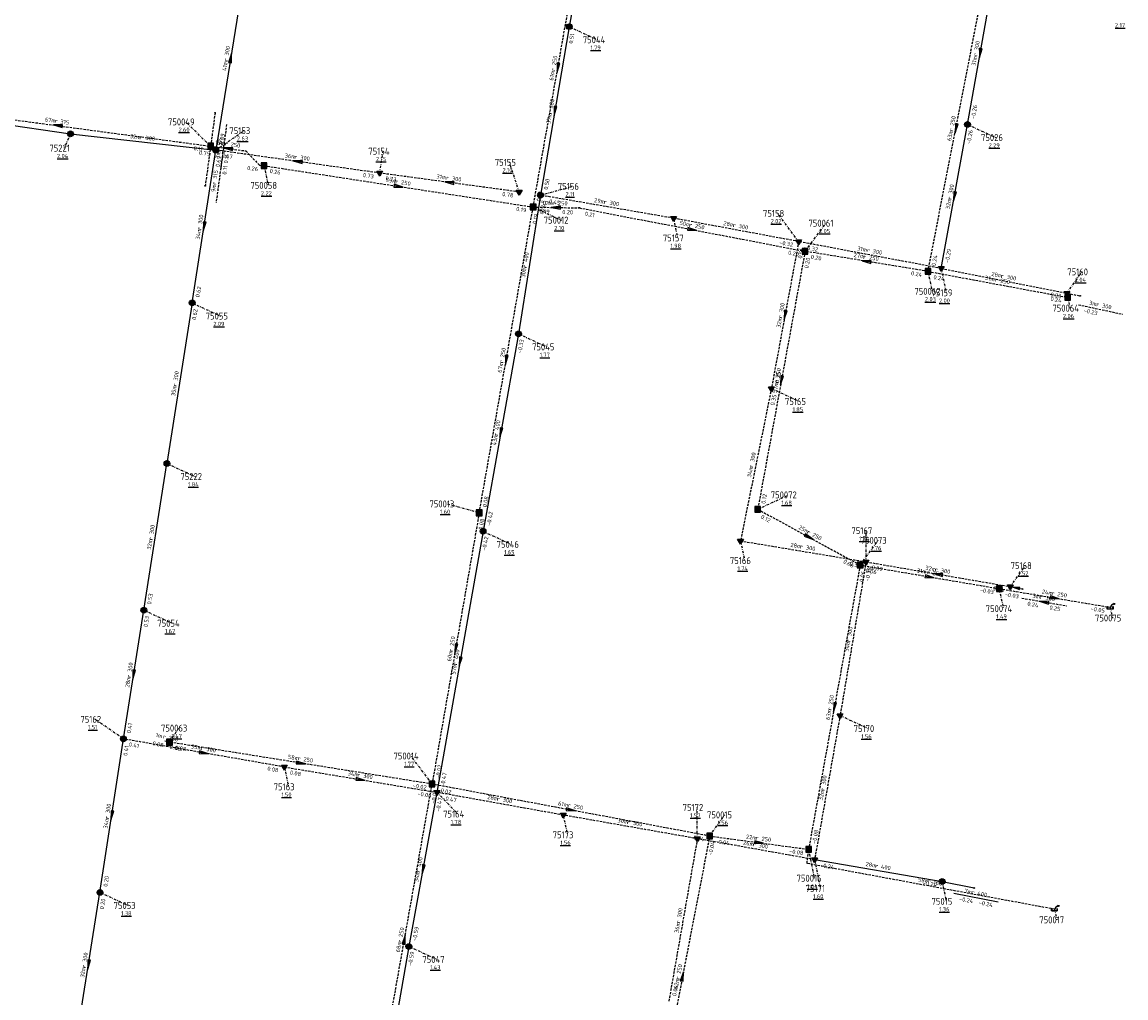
# Model space of a CAD drawing. Extents: x 188323 to 208361, y 565368 to 574910.
# Tile 233 of 256: x 200019 to 200258, y 571757 to 571968. Entities that reach past the tile are written whole.
import ezdxf

# ---------------------------------------------------------------- set-up
doc = ezdxf.new("R2010")
doc.units = 0
doc.linetypes.add('DASHDOT', pattern=[1, 0.5, -0.25, 0, -0.25])
doc.linetypes.add('DASHED', pattern=[0.75, 0.5, -0.25])
doc.layers.get('0').update_dxf_attribs({"linetype": 'CONTINUOUS'})
for name, color, linetype in [('RIO-AFM', 7, 'CONTINUOUS'), ('RIO-BOK', 7, 'CONTINUOUS'), ('RIO-DET', 7, 'CONTINUOUS'), ('RIO-KNP', 7, 'CONTINUOUS'), ('RIO-KNR', 7, 'CONTINUOUS'), ('RIO-LAG_0B', 7, 'CONTINUOUS'), ('RIO-LAG_1B', 7, 'DASHED'), ('RIO-LAG_2B', 7, 'DASHED'), ('RIO-LEN', 7, 'CONTINUOUS'), ('RIO-MVD', 1, 'CONTINUOUS'), ('RIO-VRB', 6, 'DASHDOT'), ('RIO-VRH', 7, 'CONTINUOUS')]:
    doc.layers.add(name, color=color, linetype=linetype)
doc.styles.add('RIO-TXT', font='isocp.shx')

# ---------------------------------------------------------------- blocks, each defined once
blk = doc.blocks.new('L_VHR')
blk.add_lwpolyline([(-0.5, 0), (0.5, 0), (-0.5, 0.15), (-0.5, -0.15), (0.5, 0)])
blk = doc.blocks.new('K_IPR')
blk.add_lwpolyline([(-0.5, -0.5), (0.5, -0.5), (0.5, 0.5), (-0.5, 0.5)], close=True)
blk.add_solid([(-0.5, 0.5), (0.5, 0.5), (-0.5, -0.5), (0.5, -0.5)])
at = {"style": 'RIO-TXT', "flags": 1}
blk.add_attdef('KNOOPNAAM', (2, 2), '', height=1, dxfattribs=at)
blk = doc.blocks.new('K_UTB')
blk.add_lwpolyline([(0.5, 0.15), (0.5, -0.3), (-0.5, -0.3), (-0.5, 0.15), (-0.45, 0.15), (-0.45, -0.25), (0, -0.25), (0.45, -0.25), (0.45, 0.15)], close=True)
blk.add_lwpolyline([(0.85, 0.6), (0.55, 0.65), (0.614828, 0.459583), (0.850842, 0.598937)])
blk.add_arc((0.85, -0.25), 0.85, 90, 180)
at = {"style": 'RIO-TXT', "flags": 1}
blk.add_attdef('KNOOPNAAM', (2, 2), '', height=1, dxfattribs=at)
blk = doc.blocks.new('K_FIC')
blk.add_circle((0, 0), 0.0625)
at = {"style": 'RIO-TXT', "flags": 1}
blk.add_attdef('KNOOPNAAM', (2, 2), '', height=1, dxfattribs=at)
blk = doc.blocks.new('K_IPG')
blk.add_circle((0, 0), 0.5)
for points in [[(0, 0), (-0.5, 0), (-0.433013, 0.25)], [(0, 0), (-0.433013, -0.25), (-0.5, 0)], [(0, 0), (-0.433013, 0.25), (-0.25, 0.433013)], [(0, 0), (-0.25, -0.433013), (-0.433013, -0.25)], [(0, 0), (-0.25, 0.433013), (0, 0.5)], [(0, 0), (0, -0.5), (-0.25, -0.433013)], [(0, 0), (0, 0.5), (0.25, 0.433013)], [(0, 0), (0.25, 0.433013), (0.433013, 0.25)], [(0, 0), (0.433013, 0.25), (0.5, 0)], [(0, 0), (0.5, 0), (0.433013, -0.25)], [(0, 0), (0.433013, -0.25), (0.25, -0.433013)], [(0, 0), (0.25, -0.433013), (0, -0.5)]]:
    blk.add_solid(points)
at = {"style": 'RIO-TXT', "flags": 1}
blk.add_attdef('KNOOPNAAM', (2, 2), '', height=1, dxfattribs=at)
blk = doc.blocks.new('K_IPD')
blk.add_lwpolyline([(-0.496027, 0.307994), (0.503973, 0.307994), (0.003973, -0.558031)], close=True)
blk.add_solid([(-0.496027, 0.307994), (0.503973, 0.307994), (0.003973, -0.558031)])
at = {"style": 'RIO-TXT', "flags": 1}
blk.add_attdef('KNOOPNAAM', (2, 2), '', height=1, dxfattribs=at)
blk = doc.blocks.new('1086_06______750050____750049_')
at = {"layer": 'RIO-LAG_1B'}
blk.add_line((0, 0), (-1.303, -9.735), dxfattribs=at)
at = {"layer": 'RIO-AFM', "style": 'RIO-TXT'}
blk.add_text('r 315', height=0.9, rotation=442.3503, dxfattribs=at).set_placement((-1.2916, -5.8719))
at = {"layer": 'RIO-BOK', "style": 'RIO-TXT'}
blk.add_text('0.11', height=0.9, rotation=442.3503, dxfattribs=at).set_placement((0.2699, -8.5328))
at = {"layer": 'RIO-LEN', "style": 'RIO-TXT'}
blk.add_text('7m', height=0.9, rotation=442.3503, dxfattribs=at).set_placement((-1.506, -7.4777))
blk = doc.blocks.new('1087_06______750049____750051_')
at = {"layer": 'RIO-LAG_1B'}
blk.add_line((0, 0), (-1.307, -9.734), dxfattribs=at)
at = {"layer": 'RIO-AFM', "style": 'RIO-TXT'}
blk.add_text('r 315', height=0.9, rotation=442.3274, dxfattribs=at).set_placement((-1.2941, -5.8709))
at = {"layer": 'RIO-BOK', "style": 'RIO-TXT'}
blk.add_text('0.11', height=0.9, rotation=442.3274, dxfattribs=at).set_placement((0.9117, -3.7145))
at = {"layer": 'RIO-LEN', "style": 'RIO-TXT'}
blk.add_text('9m', height=0.9, rotation=442.3274, dxfattribs=at).set_placement((-1.5091, -7.4766))
blk = doc.blocks.new('1111_06______75015_____75285_')
at = {"layer": 'RIO-LAG_0B'}
blk.add_line((0, 0), (9.636, -1.894), dxfattribs=at)
at = {"layer": 'RIO-AFM', "style": 'RIO-TXT'}
blk.add_text('r 400', height=0.9, rotation=348.8498, dxfattribs=at).set_placement((3.8546, -0.2477))
at = {"layer": 'RIO-BOK', "style": 'RIO-TXT'}
for p in [(1.1036, -1.6436), (5.3426, -2.4764)]:
    blk.add_text('-0.24', height=0.9, rotation=348.8498, dxfattribs=at).set_placement(p)
at = {"layer": 'RIO-LEN', "style": 'RIO-TXT'}
blk.add_text('7m', height=0.9, rotation=348.8498, dxfattribs=at).set_placement((2.265, 0.0646))
blk = doc.blocks.new('1123_06______75160_____75161_')
at = {"layer": 'RIO-LAG_2B'}
blk.add_line((0, 0), (9.603, -2.054), dxfattribs=at)
at = {"layer": 'RIO-AFM', "style": 'RIO-TXT'}
blk.add_text('r 300', height=0.9, rotation=347.8929, dxfattribs=at).set_placement((3.8499, -0.3121))
at = {"layer": 'RIO-BOK', "style": 'RIO-TXT'}
blk.add_text('-0.23', height=0.9, rotation=347.8929, dxfattribs=at).set_placement((1.076, -1.6618))
at = {"layer": 'RIO-LEN', "style": 'RIO-TXT'}
blk.add_text('3m', height=0.9, rotation=347.8929, dxfattribs=at).set_placement((2.2658, 0.0267))
blk = doc.blocks.new('1124_06______75168_____75169_')
at = {"layer": 'RIO-LAG_2B'}
blk.add_line((0, 0), (9.68, -1.656), dxfattribs=at)
at = {"layer": 'RIO-VRH', "xscale": 2, "yscale": 2, "zscale": 2, "rotation": 530.2615}
blk.add_blockref('L_VHR', (4.84, -0.828), dxfattribs=at)
at = {"layer": 'RIO-AFM', "style": 'RIO-TXT'}
blk.add_text('r 300', height=0.9, rotation=350.2615, dxfattribs=at).set_placement((3.8596, -0.1527))
at = {"layer": 'RIO-BOK', "style": 'RIO-TXT'}
for s, p in [('0.24', (1.1438, -1.6159)), ('0.25', (5.9343, -2.435))]:
    blk.add_text(s, height=0.9, rotation=350.2615, dxfattribs=at).set_placement(p)
at = {"layer": 'RIO-LEN', "style": 'RIO-TXT'}
blk.add_text('3m', height=0.9, rotation=350.2615, dxfattribs=at).set_placement((2.2627, 0.1204))

msp = doc.modelspace()

# ---------------------------------------------------------------- linework, layer by layer
at = {"layer": 'RIO-LAG_0B'}
for p, q in [((200145.904, 572013.824), (200137.504, 571967.104)), ((200067.296, 571980.288), (200060.816, 571940.352)), ((200223.904, 571945.92), (200229.408, 571976.896)), ((200137.504, 571967.104), (200131.248, 571930.56)), ((199994.704, 571948.928), (200029.296, 571943.872)), ((200218.208, 571914.688), (200223.904, 571945.92)), ((200029.296, 571943.872), (200060.816, 571940.352)), ((200055.696, 571907.2), (200060.816, 571940.352)), ((200131.248, 571930.56), (200126.496, 571900.48)), ((200055.696, 571907.2), (200050.208, 571872.384)), ((200126.496, 571900.48), (200118.8, 571857.728)), ((200045.2, 571840.576), (200050.208, 571872.384)), ((200118.8, 571857.728), (200108.784, 571801.088)), ((200040.768, 571812.672), (200045.2, 571840.576)), ((200035.696, 571779.392), (200040.768, 571812.672)), ((200108.784, 571801.088), (200102.704, 571767.68)), ((200190.736, 571786.496), (200218.416, 571781.76)), ((200218.416, 571781.76), (200225.36, 571780.352)), ((200030.704, 571748.096), (200035.696, 571779.392)), ((200102.704, 571767.68), (200097.2, 571736.384))]:
    msp.add_line(p, q, dxfattribs=at)
at = {"layer": 'RIO-LAG_1B'}
for p, q in [((200129.664, 571928), (200140.384, 571988.416)), ((200215.328, 571914.048), (200227.44, 571976.128)), ((199993.44, 571950.08), (200059.696, 571941.184)), ((200060.656, 571948.416), (200059.696, 571941.184)), ((200059.696, 571941.184), (200058.528, 571932.608)), ((200071.28, 571936.96), (200129.664, 571928)), ((200117.968, 571861.696), (200129.664, 571928)), ((200129.664, 571928), (200139.568, 571927.808)), ((200139.696, 571927.808), (200188.672, 571918.4)), ((200188.672, 571918.4), (200178.4, 571862.464)), ((200215.328, 571914.048), (200188.672, 571918.4)), ((200215.328, 571914.048), (200245.616, 571908.416)), ((200178.4, 571862.464), (200200.624, 571850.368)), ((200117.968, 571861.696), (200107.744, 571802.88)), ((200200.624, 571850.368), (200189.424, 571788.736)), ((200200.624, 571850.368), (200230.8, 571845.248)), ((200230.8, 571845.248), (200254.864, 571841.216)), ((200050.784, 571811.968), (200049.728, 571812.16)), ((200107.744, 571802.88), (200050.784, 571811.968)), ((200095.76, 571735.488), (200107.744, 571802.88)), ((200167.968, 571791.616), (200107.744, 571802.88)), ((200167.968, 571791.616), (200156.208, 571730.752)), ((200167.968, 571791.616), (200189.424, 571788.736))]:
    msp.add_line(p, q, dxfattribs=at)
for points in [[(200059.696, 571941.184), (200067.328, 571940.16), (200070.288, 571937.088), (200071.28, 571936.96)], [(200242.768, 571775.744), (200189.088, 571785.664), (200189.424, 571788.736)]]:
    msp.add_lwpolyline(points, dxfattribs=at)
at = {"layer": 'RIO-LAG_2B'}
for p, q in [((200096.384, 571935.36), (200060.816, 571940.352)), ((200126.624, 571931.264), (200096.384, 571935.36)), ((200160.128, 571925.568), (200131.248, 571930.56)), ((200187.28, 571920.512), (200160.128, 571925.568)), ((200187.28, 571920.512), (200181.36, 571888.64)), ((200218.208, 571914.688), (200187.28, 571920.512)), ((200218.208, 571914.688), (200245.472, 571909.312)), ((200245.472, 571909.312), (200248.352, 571908.736)), ((200181.36, 571888.64), (200174.656, 571855.616)), ((200174.656, 571855.616), (200201.904, 571851.072)), ((200201.904, 571851.072), (200196.256, 571817.728)), ((200201.904, 571851.072), (200233.184, 571845.696)), ((200233.184, 571845.696), (200235.872, 571845.184)), ((200196.256, 571817.728), (200190.736, 571786.496)), ((200075.696, 571806.592), (200040.768, 571812.672)), ((200075.696, 571806.592), (200108.784, 571801.088)), ((200136.208, 571796.16), (200108.784, 571801.088)), ((200165.296, 571791.04), (200136.208, 571796.16)), ((200165.296, 571791.04), (200159.088, 571755.712)), ((200190.736, 571786.496), (200165.296, 571791.04))]:
    msp.add_line(p, q, dxfattribs=at)
at = {"layer": 'RIO-VRB'}
for p, q in [((200137.5, 571967.1), (200143.6269, 571964.2622)), ((200059.69, 571941.21), (200054.2691, 571946.4564)), ((200223.9, 571945.9), (200230.0269, 571943.0622)), ((200029.3, 571943.9), (200027.908, 571940.7701)), ((200060.82, 571940.32), (200066.9469, 571944.5578)), ((200096.39, 571935.38), (200097.0971, 571940.0932)), ((200071.28, 571936.98), (200072.1606, 571932.682)), ((200126.63, 571931.28), (200124.5511, 571937.6882)), ((200131.25, 571930.55), (200138.2175, 571932.4787)), ((200129.66, 571927.99), (200135.7869, 571925.1522)), ((200187.28, 571920.51), (200182.731, 571926.6287)), ((200160.12, 571925.59), (200161.0006, 571921.292)), ((200188.68, 571918.38), (200193.2272, 571924.5002)), ((200218.21, 571914.69), (200219.2641, 571909.4071)), ((200215.33, 571914.02), (200216.2106, 571909.722)), ((200245.47, 571909.34), (200248.7318, 571913.928)), ((200245.62, 571908.4), (200246.1535, 571906.0716)), ((200055.7, 571907.2), (200061.8269, 571904.3622)), ((200126.5, 571900.5), (200132.6269, 571897.6622)), ((200181.36, 571888.67), (200187.4869, 571885.8322)), ((200050.2, 571872.4), (200056.3269, 571869.5622)), ((200178.4, 571862.46), (200185.0482, 571865.58)), ((200117.97, 571861.7), (200111.0021, 571863.6265)), ((200118.8, 571857.7), (200124.9269, 571854.8622)), ((200201.91, 571851.05), (200201.909, 571857.825)), ((200174.66, 571855.64), (200175.5406, 571851.342)), ((200200.63, 571850.38), (200204.5345, 571855.7341)), ((200233.19, 571845.67), (200236.4518, 571850.258)), ((200230.8, 571845.22), (200231.6806, 571840.922)), ((200045.2, 571840.6), (200051.3269, 571837.7622)), ((200254.86, 571841.21), (200255.3935, 571838.8816)), ((200040.76, 571812.69), (200034.6319, 571816.9259)), ((200196.26, 571817.76), (200202.3869, 571814.9222)), ((200050.79, 571811.96), (200052.7664, 571815.0158)), ((200107.75, 571802.85), (200103.201, 571808.9687)), ((200075.69, 571806.58), (200076.5706, 571802.282)), ((200108.79, 571801.1), (200113.3372, 571796.3798)), ((200165.29, 571791.04), (200165.289, 571797.815)), ((200136.21, 571796.17), (200137.0906, 571791.872)), ((200167.96, 571791.61), (200171.2218, 571796.198)), ((200189.42, 571788.73), (200190.6476, 571782.4623)), ((200190.74, 571786.52), (200191.9676, 571780.2523)), ((200218.41, 571781.75), (200219.2906, 571777.452)), ((200035.7, 571779.4), (200041.8269, 571776.5622)), ((200242.77, 571775.77), (200243.3035, 571773.4416)), ((200102.7, 571767.7), (200108.8269, 571764.8622))]:
    msp.add_line(p, q, dxfattribs=at)

# ---------------------------------------------------------------- block references
at = {"layer": 'RIO-DET'}
for name, p in [('1086_06______750050____750049_', (200063.168, 571945.92)), ('1087_06______750049____750051_', (200062.192, 571938.688)), ('1123_06______75160_____75161_', (200247.968, 571906.816)), ('1124_06______75168_____75169_', (200235.696, 571843.2)), ('1111_06______75015_____75285_', (200220.912, 571779.264))]:
    msp.add_blockref(name, p, dxfattribs=at)
at = {"layer": 'RIO-KNP', "xscale": 1.25, "yscale": 1.25, "zscale": 1.25}
for name, p in [('K_IPG', (200137.504, 571967.104)), ('K_FIC', (200060.656, 571948.416)), ('K_IPG', (200223.904, 571945.92)), ('K_IPG', (200029.296, 571943.872)), ('K_IPR', (200059.696, 571941.184)), ('K_IPG', (200060.816, 571940.352)), ('K_IPR', (200071.28, 571936.96)), ('K_IPD', (200096.384, 571935.36)), ('K_FIC', (200058.528, 571932.608)), ('K_IPD', (200126.624, 571931.264)), ('K_IPG', (200131.248, 571930.56)), ('K_IPR', (200129.664, 571928)), ('K_FIC', (200139.568, 571927.808)), ('K_FIC', (200139.696, 571927.808)), ('K_IPD', (200160.128, 571925.568)), ('K_IPD', (200187.28, 571920.512)), ('K_IPR', (200188.672, 571918.4)), ('K_IPR', (200215.328, 571914.048)), ('K_IPD', (200218.208, 571914.688)), ('K_IPG', (200055.696, 571907.2)), ('K_IPD', (200245.472, 571909.312)), ('K_IPR', (200245.616, 571908.416)), ('K_FIC', (200248.352, 571908.736)), ('K_IPG', (200126.496, 571900.48)), ('K_IPD', (200181.36, 571888.64)), ('K_IPG', (200050.208, 571872.384)), ('K_IPR', (200117.968, 571861.696)), ('K_IPR', (200178.4, 571862.464)), ('K_IPG', (200118.8, 571857.728)), ('K_IPD', (200174.656, 571855.616)), ('K_IPR', (200200.624, 571850.368)), ('K_IPD', (200201.904, 571851.072)), ('K_IPR', (200230.8, 571845.248)), ('K_IPD', (200233.184, 571845.696)), ('K_FIC', (200235.872, 571845.184)), ('K_IPG', (200045.2, 571840.576)), ('K_UTB', (200254.864, 571841.216)), ('K_IPD', (200196.256, 571817.728)), ('K_IPG', (200040.768, 571812.672)), ('K_IPR', (200050.784, 571811.968)), ('K_IPD', (200075.696, 571806.592)), ('K_IPR', (200107.744, 571802.88)), ('K_IPD', (200108.784, 571801.088)), ('K_IPD', (200136.208, 571796.16)), ('K_IPD', (200165.296, 571791.04)), ('K_IPR', (200167.968, 571791.616)), ('K_IPR', (200189.424, 571788.736)), ('K_IPD', (200190.736, 571786.496)), ('K_IPG', (200218.416, 571781.76)), ('K_FIC', (200225.36, 571780.352)), ('K_IPG', (200035.696, 571779.392)), ('K_UTB', (200242.768, 571775.744)), ('K_IPG', (200102.704, 571767.68))]:
    msp.add_blockref(name, p, dxfattribs=at)
at = {"layer": 'RIO-VRH'}
for p, xscale, yscale, zscale, rotation in [((200226.65, 571961.4), 2, 2, 2, 259.9312), ((200064.06, 571960.31), 2, 2, 2, 440.7853), ((200135.02, 571958.19), 2, 2, 2, 259.9277), ((200134.375, 571948.825), 2, 2, 2, 260.2883), ((200026.565, 571945.66), 2, 2, 2, 532.3495), ((200221.385, 571945.07), 2, 2, 2, 258.9574), ((200063.505, 571940.695), 2, 2, 2, 532.3127), ((200078.605, 571937.85), 2, 2, 2, 172.0941), ((200111.51, 571933.33), 2, 2, 2, 172.2796), ((200100.47, 571932.485), 2, 2, 2, 351.2466), ((200221.055, 571930.295), 2, 2, 2, 259.6597), ((200134.615, 571927.89), 2, 2, 2, 538.844), ((200058.26, 571923.76), 2, 2, 2, 261.204), ((200164.19, 571923.085), 2, 2, 2, 349.126), ((200202.005, 571916.2), 2, 2, 2, 170.7095), ((200184.32, 571904.59), 2, 2, 2, 259.4593), ((200123.815, 571894.845), 2, 2, 2, 259.9908), ((200183.54, 571890.42), 2, 2, 2, 259.5754), ((200122.65, 571879.1), 2, 2, 2, 259.7932), ((200189.515, 571856.42), 2, 2, 2, 331.4828), ((200215.715, 571847.8), 2, 2, 2, 350.2955), ((200217.55, 571848.36), 2, 2, 2, 530.2419), ((200234.53, 571845.44), 1.468, 1.468, 1.468, 530.2615), ((200242.83, 571843.215), 2, 2, 2, 350.5386), ((200112.86, 571832.275), 2, 2, 2, 260.1401), ((200113.795, 571829.4), 2, 2, 2, 259.9626), ((200042.98, 571826.645), 2, 2, 2, 260.9528), ((200195.025, 571819.555), 2, 2, 2, 259.6863), ((200058.225, 571809.635), 2, 2, 2, 350.0791), ((200079.27, 571807.405), 2, 2, 2, 350.9142), ((200092.24, 571803.84), 2, 2, 2, 350.6004), ((200137.855, 571797.23), 2, 2, 2, 349.4268), ((200038.23, 571796.045), 2, 2, 2, 261.3491), ((200178.69, 571790.17), 2, 2, 2, 352.3572), ((200105.745, 571784.4), 2, 2, 2, 259.6584), ((200101.755, 571769.17), 2, 2, 2, 79.8991), ((200033.2, 571763.75), 2, 2, 2, 260.9158), ((200162.085, 571761.175), 2, 2, 2, 439.0663)]:
    msp.add_blockref('L_VHR', p, dxfattribs=dict(at, xscale=xscale, yscale=yscale, zscale=zscale, rotation=rotation))

# ---------------------------------------------------------------- texts
at = {"layer": 'RIO-AFM', "style": 'RIO-TXT'}
for s, rotation, p in [('r 300', 440.7853, (200063.4246, 571959.5918)), ('r 300', 79.9313, (200226.0162, 571960.6898)), ('r 250', 79.9277, (200134.3861, 571957.4795)), ('r 300', 440.2883, (200133.7345, 571948.1123)), ('r 315', 352.3495, (200025.8312, 571946.2839)), ('r 250', 78.9574, (200220.7392, 571944.3704)), ('r 300', 353.5208, (200044.3121, 571942.7078)), ('r 250', 352.3127, (200062.7691, 571941.3008)), ('r 300', 352.0941, (200077.8725, 571938.4675)), ('r 250', 351.2466, (200099.748, 571933.1205)), ('r 300', 352.2796, (200110.7752, 571933.9434)), ('r 300', 79.6597, (200220.4178, 571929.5877)), ('r 250', 358.844, (200133.8151, 571928.4089)), ('r 300', 350.2525, (200144.9721, 571928.7087)), ('r 300', 81.2041, (200057.6421, 571923.0358)), ('r 250', 349.126, (200163.4912, 571923.744)), ('r 300', 349.4069, (200172.9965, 571923.6986)), ('r 400', 441.0094, (200128.2456, 571914.8041)), ('r 250', 350.7095, (200201.2873, 571916.8322)), ('r 300', 349.3445, (200202.0425, 571918.2506)), ('r 250', 349.4899, (200229.7708, 571911.8586)), ('r 300', 348.8975, (200231.1428, 571912.6698)), ('r 300', 439.4593, (200183.6707, 571903.8863)), ('r 250', 79.9909, (200123.1819, 571894.1338)), ('r 300', 441.0107, (200052.3191, 571889.0789)), ('r 250', 439.5754, (200182.8845, 571889.7167)), ('r 400', 439.7932, (200122.0014, 571878.3934)), ('r 300', 438.5255, (200177.3489, 571871.462)), ('r 300', 81.0562, (200047.0802, 571855.7772)), ('r 250', 331.4828, (200189.0453, 571857.2528)), ('r 300', 350.4398, (200187.57, 571853.9808)), ('r 250', 350.2955, (200215.0022, 571848.4385)), ('r 300', 350.2419, (200216.8377, 571848.9995)), ('r 250', 350.5386, (200242.1137, 571843.8486)), ('r 300', 440.3594, (200198.4464, 571833.6915)), ('r 250', 440.1401, (200112.2105, 571831.565)), ('r 400', 439.9626, (200113.1441, 571828.6921)), ('r 300', 80.9528, (200042.3589, 571825.9232)), ('r 250', 439.6863, (200194.369, 571818.8503)), ('r 250', 347.8699, (200049.3037, 571812.7906)), ('r 300', 350.0791, (200057.5147, 571810.2777)), ('r 250', 350.9142, (200078.5512, 571808.0443)), ('r 300', 350.6004, (200091.5237, 571804.4757)), ('r 300', 439.9714, (200192.8572, 571801.4303)), ('r 300', 349.8084, (200121.7922, 571799.2787)), ('r 300', 81.3491, (200037.6139, 571795.3192)), ('r 250', 349.4268, (200137.1537, 571797.8888)), ('r 300', 349.9964, (200150.0405, 571794.2469)), ('r 300', 349.9301, (200177.3059, 571789.4216)), ('r 250', 352.3572, (200177.9541, 571790.7796)), ('r 400', 439.6584, (200105.0976, 571783.6941)), ('r 400', 350.22, (200203.8628, 571784.7737)), ('r 160', 349.5516, (200215.2268, 571781.3752)), ('r 300', 440.0358, (200161.5468, 571772.6703)), ('r 250', 79.8991, (200101.1207, 571768.4599)), ('r 300', 80.9158, (200032.5784, 571763.0287)), ('r 250', 439.0663, (200161.4216, 571760.4775))]:
    msp.add_text(s, height=0.9, rotation=rotation, dxfattribs=at).set_placement(p)
at = {"layer": 'RIO-BOK', "style": 'RIO-TXT'}
for s, rotation, p in [('0.51', 440.2883, (200138.259, 571963.3587)), ('-0.26', 79.9313, (200225.523, 571947.0337)), ('0.69', 440.7853, (200062.4252, 571941.4788)), ('-0.26', 79.6597, (200224.5418, 571941.6147)), ('0.11', 352.3495, (200055.9811, 571940.3361)), ('0.79', 353.5208, (200057.1268, 571939.3484)), ('0.69', 81.2041, (200061.6596, 571936.5873)), ('0.11', 352.3127, (200060.8909, 571939.6361)), ('0.67', 352.0941, (200062.0149, 571938.7415)), ('0.26', 352.5199, (200067.568, 571936.0538)), ('0.26', 351.2466, (200072.4514, 571935.384)), ('0.73', 352.0941, (200092.6743, 571934.5033)), ('0.73', 352.2796, (200097.59, 571933.8054)), ('0.50', 440.2883, (200132.8652, 571931.6948)), ('0.78', 352.2796, (200122.9165, 571930.3879)), ('0.19', 79.9277, (200131.2831, 571929.1236)), ('-0.45', 441.0094, (200131.9763, 571926.2849)), ('-0.45', 350.2525, (200132.3935, 571928.9339)), ('0.19', 351.2466, (200125.9343, 571927.1828)), ('0.19', 79.9909, (200130.4203, 571924.2399)), ('0.19', 358.844, (200131.0321, 571926.5629)), ('0.20', 358.844, (200135.9832, 571926.4661)), ('0.21', 349.126, (200140.8115, 571926.1518)), ('-0.32', 349.4069, (200182.9949, 571919.9024)), ('-0.32', 349.3445, (200188.3978, 571918.876)), ('0.20', 349.126, (200184.9253, 571917.7056)), ('0.51', 439.4593, (200187.9877, 571916.7574)), ('0.20', 439.5754, (200189.3801, 571914.6322)), ('0.20', 350.7095, (200189.8364, 571916.7731)), ('0.24', 78.9574, (200216.972, 571915.1259)), ('-0.29', 79.6597, (200219.8384, 571915.816)), ('0.24', 350.7095, (200211.5934, 571913.2278)), ('0.24', 349.4899, (200216.4519, 571912.3888)), ('0.62', 81.2041, (200057.2974, 571908.3695)), ('-0.23', 348.8975, (200241.1806, 571908.7704)), ('0.24', 349.4899, (200241.8672, 571907.69)), ('0.62', 441.0107, (200056.5072, 571903.4679)), ('-0.33', 439.7932, (200127.1274, 571896.2218)), ('0.35', 439.4593, (200182.9916, 571889.7913)), ('0.35', 438.5255, (200182.0056, 571884.9065)), ('0.08', 79.9909, (200119.5918, 571862.8354)), ('0.12', 439.5754, (200180.0293, 571863.5846)), ('0.08', 440.1401, (200118.7051, 571857.9589)), ('-0.42', 439.7932, (200120.425, 571858.8308)), ('0.12', 331.4828, (200178.9627, 571860.5619)), ('-0.42', 439.9626, (200119.4313, 571853.425)), ('0.06', 331.4828, (200196.8406, 571850.8616)), ('-0.38', 350.4398, (200197.6367, 571850.3652)), ('0.09', 350.2419, (200203.0532, 571849.4337)), ('0.06', 439.6863, (200201.3337, 571846.6334)), ('-0.38', 440.3594, (200202.5858, 571846.7773)), ('0.06', 350.2955, (200201.7748, 571848.7648)), ('-0.03', 350.2955, (200226.5261, 571844.5477)), ('0.24', 350.2419, (200229.4476, 571844.9112)), ('0.53', 81.0562, (200046.8004, 571841.7653)), ('-0.03', 350.5386, (200231.9516, 571843.6097)), ('-0.05', 350.5386, (200250.5875, 571840.5158)), ('0.53', 80.9528, (200046.0231, 571836.8631)), ('0.41', 80.9528, (200042.3625, 571813.8524)), ('0.41', 350.0791, (200041.8986, 571811.0705)), ('0.08', 347.8699, (200047.0152, 571811.3378)), ('0.41', 81.3491, (200041.609, 571808.9595)), ('0.08', 347.8699, (200050.7954, 571810.5278)), ('0.08', 350.9142, (200051.9521, 571810.3572)), ('-0.02', 440.1401, (200109.3681, 571803.9906)), ('0.08', 350.0791, (200071.9458, 571805.8342)), ('0.08', 350.6004, (200076.8433, 571804.9709)), ('-0.47', 439.9626, (200110.4117, 571802.2356)), ('-0.02', 350.9142, (200103.4855, 571802.1487)), ('-0.02', 349.4268, (200108.8701, 571801.2176)), ('-0.06', 350.6004, (200104.5195, 571800.4069)), ('-0.02', 79.8991, (200108.4097, 571798.5671)), ('-0.47', 439.6584, (200109.4132, 571796.8188)), ('-0.47', 349.8084, (200109.921, 571799.4751)), ('-0.08', 439.6863, (200191.0471, 571789.8578)), ('-0.04', 349.4268, (200163.6799, 571791.0217)), ('-0.04', 439.0663, (200168.5215, 571787.3259)), ('-0.04', 352.3572, (200169.1621, 571790.037)), ('-0.08', 352.3572, (200185.172, 571787.8988)), ('-0.24', 350.22, (200191.8826, 571784.9033)), ('0.20', 81.3491, (200037.2944, 571780.5735)), ('-0.24', 350.22, (200214.1349, 571781.0818)), ('0.20', 80.9158, (200036.5207, 571775.6627)), ('-0.59', 439.6584, (200104.3277, 571768.827)), ('-0.59', 440.0257, (200103.352, 571763.4227)), ('0.04', 440.0358, (200160.7102, 571756.8577))]:
    msp.add_text(s, height=0.9, rotation=rotation, dxfattribs=at).set_placement(p)
at = {"layer": 'RIO-KNR', "style": 'RIO-TXT'}
for s, p in [('75044', (200140.4394, 571963.5122)), ('750049', (200050.4441, 571945.7064)), ('75153', (200063.7594, 571943.8078)), ('75026', (200226.8394, 571942.3122)), ('75221', (200024.7205, 571940.0201)), ('75154', (200093.9096, 571939.3432)), ('75155', (200121.3636, 571936.9382)), ('750058', (200068.3356, 571931.932)), ('75156', (200135.03, 571931.7287)), ('75158', (200179.5435, 571925.8787)), ('750012', (200131.9619, 571924.4022)), ('750061', (200189.4022, 571923.7502)), ('75157', (200157.8131, 571920.542)), ('75160', (200245.5443, 571913.178)), ('750062', (200212.3856, 571908.972)), ('75159', (200216.0766, 571908.6571)), ('75055', (200058.6394, 571903.6122)), ('750064', (200242.3285, 571905.3216)), ('75045', (200129.4394, 571896.9122)), ('75165', (200184.2994, 571885.0822)), ('75222', (200053.1394, 571868.8122)), ('750013', (200107.1771, 571862.8765)), ('750072', (200181.2232, 571864.83)), ('75167', (200198.7215, 571857.075)), ('75046', (200121.7394, 571854.1122)), ('750073', (200200.7095, 571854.9841)), ('75166', (200172.3531, 571850.592)), ('75168', (200233.2643, 571849.508)), ('750074', (200227.8556, 571840.172)), ('75054', (200048.1394, 571837.0122)), ('750075', (200251.5685, 571838.1316)), ('75162', (200031.4444, 571816.1759)), ('750063', (200048.9414, 571814.2658)), ('75170', (200199.1994, 571814.1722)), ('750014', (200099.376, 571808.2187)), ('75163', (200073.3831, 571801.532)), ('75172', (200162.1015, 571797.065)), ('75164', (200110.1497, 571795.6298)), ('750015', (200167.3968, 571795.448)), ('75173', (200133.9031, 571791.122)), ('750016', (200186.8226, 571781.7123)), ('75171', (200188.7801, 571779.5023)), ('75015', (200216.1031, 571776.702)), ('75053', (200038.6394, 571775.8122)), ('750017', (200239.4785, 571772.6916)), ('75047', (200105.6394, 571764.1122))]:
    msp.add_text(s, height=1.5, dxfattribs=at).set_placement(p)
at = {"layer": 'RIO-LEN', "style": 'RIO-TXT'}
for s, rotation, p in [('31m', 79.9313, (200225.6389, 571958.563)), ('41m', 440.7853, (200063.0804, 571957.4594)), ('61m', 79.9277, (200134.0086, 571955.3527)), ('37m', 440.2883, (200133.3717, 571945.9829)), ('67m', 352.3495, (200023.6903, 571946.5702)), ('32m', 353.5208, (200042.1658, 571942.9502)), ('63m', 78.9574, (200220.3257, 571942.2503)), ('13m', 352.3127, (200060.6283, 571941.5884)), ('36m', 352.0941, (200075.7329, 571938.7633)), ('59m', 351.2466, (200097.613, 571933.4479)), ('31m', 352.2796, (200108.6346, 571934.2323)), ('10m', 358.844, (200131.6555, 571928.4511)), ('29m', 350.2525, (200142.8431, 571929.0731)), ('32m', 79.6597, (200220.0304, 571927.4627)), ('50m', 349.126, (200161.3697, 571924.1502)), ('28m', 349.4069, (200170.8731, 571924.0944)), ('34m', 81.2041, (200057.3121, 571920.9011)), ('31m', 349.3445, (200199.9195, 571918.6487)), ('27m', 350.7095, (200199.1554, 571917.1796)), ('30m', 441.0094, (200127.9097, 571912.6704)), ('31m', 349.4899, (200227.6468, 571912.2513)), ('28m', 348.8975, (200229.023, 571913.0845)), ('32m', 439.4593, (200183.2772, 571901.7624)), ('67m', 79.9909, (200122.8067, 571892.0066)), ('35m', 441.0107, (200051.9832, 571886.9452)), ('57m', 439.5754, (200182.4953, 571887.592)), ('43m', 439.7932, (200121.6203, 571876.2673)), ('34m', 438.5255, (200176.9208, 571869.3449)), ('25m', 331.4828, (200187.1468, 571858.283)), ('32m', 81.0562, (200046.7447, 571853.6434)), ('28m', 350.4398, (200185.4398, 571854.3383)), ('32m', 350.2419, (200214.7087, 571849.3643)), ('31m', 350.2955, (200212.8728, 571848.8013)), ('24m', 350.5386, (200239.9829, 571844.2023)), ('34m', 440.3594, (200198.0863, 571831.5617)), ('60m', 440.1401, (200111.8423, 571829.4366)), ('57m', 439.9626, (200112.7693, 571826.5649)), ('28m', 80.9528, (200042.0195, 571823.79)), ('63m', 439.6863, (200193.9839, 571816.7249)), ('1m', 347.8699, (200047.7196, 571813.13)), ('35m', 350.0791, (200055.3868, 571810.6486)), ('58m', 350.9142, (200076.4181, 571808.3841)), ('34m', 350.6004, (200089.3925, 571804.8271)), ('28m', 349.8084, (200119.666, 571799.6596)), ('32m', 439.9714, (200192.4827, 571799.303)), ('61m', 349.4268, (200135.0301, 571798.2838)), ('34m', 81.3491, (200037.2894, 571793.1838)), ('30m', 349.9964, (200147.9131, 571794.6208)), ('26m', 349.9301, (200175.1789, 571789.7979)), ('22m', 352.3572, (200175.8131, 571791.0656)), ('28m', 350.22, (200201.734, 571785.1393)), ('34m', 439.6584, (200104.7115, 571781.5689)), ('58m', 349.5516, (200213.1024, 571781.7656)), ('36m', 440.0358, (200161.1747, 571770.5426)), ('68m', 79.8991, (200100.7422, 571766.3333)), ('32m', 80.9158, (200032.2377, 571760.8957)), ('62m', 439.0663, (200161.0136, 571758.3564))]:
    msp.add_text(s, height=0.9, rotation=rotation, dxfattribs=at).set_placement(p)
at = {"layer": 'RIO-MVD', "style": 'RIO-TXT'}
for s, p in [('%%U2.17', (200255.9135, 571966.9616)), ('%%U1.79', (200142.0969, 571962.1122)), ('%%U2.60', (200052.7391, 571944.3064)), ('%%U2.63', (200065.4169, 571942.4078)), ('%%U2.29', (200228.4969, 571940.9122)), ('%%U2.04', (200026.378, 571938.6201)), ('%%U2.15', (200095.5671, 571937.9432)), ('%%U2.10', (200123.0211, 571935.5382)), ('%%U2.22', (200070.6306, 571930.532)), ('%%U2.11', (200136.6875, 571930.3287)), ('%%U2.02', (200181.201, 571924.4787)), ('%%U2.10', (200134.2569, 571923.0022)), ('%%U2.05', (200191.6972, 571922.3502)), ('%%U1.98', (200159.4706, 571919.142)), ('%%U2.04', (200247.2018, 571911.778)), ('%%U2.03', (200214.6806, 571907.572)), ('%%U2.00', (200217.7341, 571907.2571)), ('%%U2.09', (200060.2969, 571902.2122)), ('%%U2.06', (200244.6235, 571903.9216)), ('%%U1.77', (200131.0969, 571895.5122)), ('%%U1.85', (200185.9569, 571883.6822)), ('%%U1.84', (200054.7969, 571867.4122)), ('%%U1.68', (200183.5182, 571863.43)), ('%%U1.60', (200109.4721, 571861.4765)), ('%%U1.74', (200200.379, 571855.675)), ('%%U1.65', (200123.3969, 571852.7122)), ('%%U1.76', (200203.0045, 571853.5841)), ('%%U1.74', (200174.0106, 571849.192)), ('%%U1.52', (200234.9218, 571848.108)), ('%%U1.49', (200230.1506, 571838.772)), ('%%U1.67', (200049.7969, 571835.6122)), ('%%U1.51', (200033.1019, 571814.7759)), ('%%U1.47', (200051.2364, 571812.8658)), ('%%U1.56', (200200.8569, 571812.7722)), ('%%U1.77', (200101.671, 571806.8187)), ('%%U1.50', (200075.0406, 571800.132)), ('%%U1.78', (200111.8072, 571794.2298)), ('%%U1.57', (200163.759, 571795.665)), ('%%U1.56', (200169.6918, 571794.048)), ('%%U1.56', (200135.5606, 571789.722)), ('%%U1.64', (200189.1176, 571780.3123)), ('%%U1.60', (200190.4376, 571778.1023)), ('%%U1.36', (200217.7606, 571775.302)), ('%%U1.38', (200040.2969, 571774.4122)), ('%%U1.43', (200107.2969, 571762.7122))]:
    msp.add_text(s, height=0.9, dxfattribs=at).set_placement(p)

doc.saveas('drawing.dxf')
